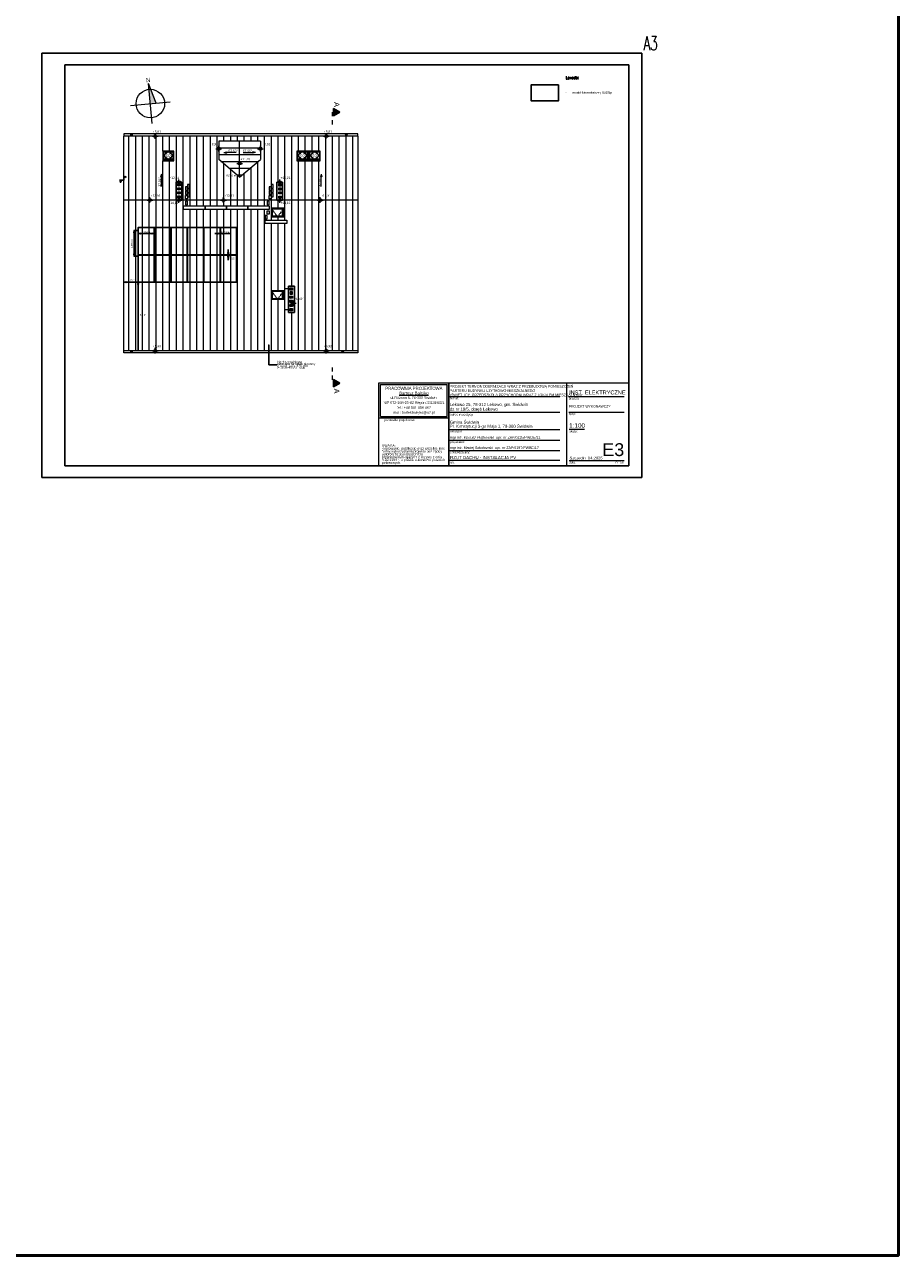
# Model space of a CAD drawing. Extents: x -558982 to 5119495, y -5290134 to 121759.
# Tile 249 of 256: x -386347 to -325164, y -40835 to 45362. Entities that reach past the tile are written whole.
import ezdxf

# ---------------------------------------------------------------- set-up
doc = ezdxf.new("R2010")
doc.units = 0
doc.header["$MEASUREMENT"] = 0
doc.linetypes.add('Dashed', pattern=[564.444447, 282.222223, -282.222223])
doc.linetypes.add('Hidden Line', pattern=[50, 25, -25])
doc.layers.get('0').update_dxf_attribs({"color": 252})
for name, color, linetype in [('$ IE TABELA', 7, 'Continuous'), ('DIMENSIONS', 7, 'Continuous'), ('MODULES', 7, 'Continuous')]:
    doc.layers.add(name, color=color, linetype=linetype)
for name, color, linetype, lineweight in [('$ IE_OPISY', 7, 'Continuous', 25), ('$ IE_SCHEMAT', 7, 'Continuous', 0), ('0_Nr_Pióra__21', 252, 'Continuous', 9), ('Arch dachowki_Nr_Pióra__81', 252, 'Continuous', 9), ('Arch okna_Nr_Pióra__21', 252, 'Continuous', 9), ('Arch okna_Nr_Pióra__41', 252, 'Continuous', 15), ('Arch opisy okien_Nr_Pióra__9', 252, 'Continuous', 13), ('Arch opisy_Nr_Pióra__1', 252, 'Continuous', 25), ('Arch opisy_Nr_Pióra__21', 252, 'Continuous', 9), ('Arch opisy_Nr_Pióra__9', 252, 'Continuous', 13), ('ARCH TABELA_Nr_Pióra__1', 252, 'Continuous', 25), ('ARCH TABELA_Nr_Pióra__21', 252, 'Continuous', 9), ('ARCH TABELA_Nr_Pióra__7', 252, 'Continuous', 13), ('Arch tabelki_Nr_Pióra__21', 252, 'Continuous', 9), ('arch wypelnienia_Nr_Pióra__21', 252, 'Continuous', 9), ('Arch wyposazenie_Nr_Pióra__21', 252, 'Continuous', 9), ('INWENT DACH_Nr_Pióra__21', 252, 'Continuous', 9), ('INWENT DACH_Nr_Pióra__41', 252, 'Continuous', 15), ('INWENT OPISY_Nr_Pióra__21', 252, 'Continuous', 9), ('INWENT OPISY_Nr_Pióra__41', 252, 'Continuous', 15), ('INWENT RURY SPUSTOWE_Nr_Pióra__21', 252, 'Continuous', 9), ('INWENT RZĘDNE_Nr_Pióra__21', 252, 'Continuous', 9), ('INWENT.ŚCIANY_Nr_Pióra__1', 252, 'Continuous', 25), ('Istniejące kominy_Nr_Pióra__21', 252, 'Continuous', 9)]:
    doc.layers.add(name, color=color, linetype=linetype, lineweight=lineweight)
doc.styles.add('GENERATED_STYLE_10', font='arial.ttf')
doc.styles.add('GENERATED_STYLE_2', font='ARIALN.TTF')
doc.styles.add('GENERATED_STYLE_4', font='ARIALN.TTF')
doc.styles.add('GENERATED_STYLE_5', font='ARIALN.TTF')
doc.styles.add('GENERATED_STYLE_7', font='arial.ttf')
doc.styles.add('GENERATED_STYLE_8', font='arial.ttf')
doc.styles.add('GENERATED_STYLE_9', font='arial.ttf')
doc.styles.add('ROMANS', font='romans.shx', dxfattribs={"width": 0.85})
doc.styles.add('Solskiego 3 - PB po popr_CZYSTY$0$GENERATED_STYLE_1', font='txt')
doc.styles.get("Standard").update_dxf_attribs({"font": 'arial.ttf', "bigfont": 'BIGFONT.SHX'})
doc.dimstyles.new('GENERATED_STYLE__7', dxfattribs={"dimtxt": 0.18, "dimasz": 109.44, "dimexe": 0.18, "dimexo": 0.0625, "dimgap": 0.09, "dimtad": 0, "dimtih": 1, "dimtoh": 1, "dimdec": 4, "dimzin": 0, "dimdsep": 46, "dimcen": 0.09, "dimadec": 0, "dimazin": 0, "dimtfac": 1, "dimtdec": 4, "dimtmove": 0, "dimatfit": 3, "dimldrblk": 'ARROWHEAD_11', "dimfxl": 1, "dimtolj": 1, "dimtzin": 0, "dimarcsym": 0})

# ---------------------------------------------------------------- blocks, each defined once
blk = doc.blocks.new('ARROWHEAD_11')
at = {"color": 0, "linetype": 'Continuous', "lineweight": 0}
blk.add_line((0, 0), (-1, 0), dxfattribs=at)
at = {"color": 0, "linetype": 'Continuous', "lineweight": 0, "const_width": 0.25, "flags": 128}
blk.add_lwpolyline([(-0.125, 0, 1), (0.125, 0, 1)], format="xyb", close=True, dxfattribs=at)
blk = doc.blocks.new('a3eee')
at = {"layer": '$ IE TABELA'}
for p, q in [((19730.8, 4176.8), (19730.8, 1206.8)), ((23930.8, 4176.8), (19730.8, 4176.8)), ((23930.8, 1206.8), (23930.8, 4176.8)), ((19890.8, 4096.8), (19890.8, 1286.8)), ((23840.8, 4096.8), (19890.8, 4096.8)), ((23840.8, 1286.8), (23840.8, 4096.8)), ((19730.8, 1206.8), (23930.8, 1206.8)), ((19890.8, 1286.8), (23840.8, 1286.8))]:
    blk.add_line(p, q, dxfattribs=at)
at = {"layer": '$ IE TABELA', "style": 'ROMANS', "width": 0.6168}
blk.add_text('A3', height=100, dxfattribs=at).set_placement((23941.8, 4197.5))

msp = doc.modelspace()

# ---------------------------------------------------------------- hatches: boundary and pattern name
at = {"layer": 'arch wypelnienia_Nr_Pióra__21', "linetype": 'Continuous'}
msp.add_hatch(color=8, dxfattribs=at).paths.add_polyline_path([(-377669, 41229), (-377135, 39871), (-377543, 39834)], flags=0)
at = {"layer": 'INWENT DACH_Nr_Pióra__21', "linetype": 'Continuous'}
for points in [[(-372400, 36398), (-372213, 36448), (-372213, 36348)], [(-370186, 36398), (-370373, 36348), (-370373, 36448)], [(-376773, 34897), (-376723, 34710), (-376823, 34710)], [(-365578, 34897), (-365528, 34710), (-365628, 34710)]]:
    msp.add_hatch(color=8, dxfattribs=at).paths.add_polyline_path(points, flags=0)
at = {"layer": 'INWENT OPISY_Nr_Pióra__21', "linetype": 'Continuous'}
for points in [[(-364272, 39224), (-364708, 38979), (-364708, 39479)], [(-364272, 20241), (-364708, 19997), (-364708, 20497)]]:
    msp.add_hatch(color=8, dxfattribs=at).paths.add_polyline_path(points, flags=0)
at = {"layer": 'INWENT RZĘDNE_Nr_Pióra__21', "linetype": 'Continuous'}
for points in [[(-377201, 37557), (-377301, 37557), (-377294, 37519), (-377272, 37487), (-377240, 37465), (-377201, 37457)], [(-377201, 37557), (-377101, 37557), (-377109, 37596), (-377131, 37628), (-377163, 37650), (-377201, 37657)], [(-365221, 37557), (-365321, 37557), (-365313, 37519), (-365291, 37487), (-365259, 37465), (-365221, 37457)], [(-365221, 37557), (-365121, 37557), (-365128, 37596), (-365150, 37628), (-365183, 37650), (-365221, 37657)], [(-372750, 36674), (-372850, 36674), (-372842, 36636), (-372821, 36603), (-372788, 36582), (-372750, 36574)], [(-372750, 36674), (-372650, 36674), (-372657, 36712), (-372679, 36745), (-372712, 36766), (-372750, 36774)], [(-369836, 36674), (-369936, 36674), (-369929, 36636), (-369907, 36603), (-369875, 36582), (-369836, 36574)], [(-369836, 36674), (-369736, 36674), (-369744, 36712), (-369766, 36745), (-369798, 36766), (-369836, 36774)], [(-371293, 35640), (-371393, 35640), (-371385, 35602), (-371364, 35569), (-371331, 35547), (-371293, 35540)], [(-371293, 35640), (-371193, 35640), (-371201, 35678), (-371222, 35710), (-371255, 35732), (-371293, 35740)], [(-375538, 34326), (-375638, 34326), (-375630, 34288), (-375609, 34255), (-375576, 34234), (-375538, 34226)], [(-375538, 34326), (-375438, 34326), (-375446, 34364), (-375467, 34397), (-375500, 34419), (-375538, 34426)], [(-368478, 34326), (-368578, 34326), (-368570, 34288), (-368549, 34255), (-368516, 34234), (-368478, 34226)], [(-368478, 34326), (-368378, 34326), (-368386, 34364), (-368407, 34397), (-368440, 34419), (-368478, 34426)], [(-377568, 33076), (-377668, 33076), (-377660, 33038), (-377639, 33005), (-377606, 32984), (-377568, 32976)], [(-377568, 33076), (-377468, 33076), (-377476, 33114), (-377497, 33147), (-377530, 33169), (-377568, 33176)], [(-375538, 33076), (-375638, 33076), (-375630, 33038), (-375609, 33005), (-375576, 32984), (-375538, 32976)], [(-375538, 33076), (-375438, 33076), (-375446, 33114), (-375467, 33147), (-375500, 33169), (-375538, 33176)], [(-372422, 33076), (-372522, 33076), (-372515, 33038), (-372493, 33005), (-372461, 32984), (-372422, 32976)], [(-372422, 33076), (-372322, 33076), (-372330, 33114), (-372352, 33147), (-372384, 33169), (-372422, 33176)], [(-368478, 33076), (-368578, 33076), (-368570, 33038), (-368549, 33005), (-368516, 32984), (-368478, 32976)], [(-368478, 33076), (-368378, 33076), (-368386, 33114), (-368407, 33147), (-368440, 33169), (-368478, 33176)], [(-365643, 33076), (-365743, 33076), (-365735, 33038), (-365714, 33005), (-365681, 32984), (-365643, 32976)], [(-365643, 33076), (-365543, 33076), (-365551, 33114), (-365572, 33147), (-365605, 33169), (-365643, 33176)], [(-367533, 25847), (-367433, 25847), (-367440, 25886), (-367462, 25918), (-367495, 25940), (-367533, 25947)], [(-367533, 25847), (-367633, 25847), (-367625, 25809), (-367604, 25777), (-367571, 25755), (-367533, 25747)], [(-377201, 22525), (-377301, 22525), (-377294, 22487), (-377272, 22454), (-377240, 22433), (-377201, 22425)], [(-377201, 22525), (-377101, 22525), (-377109, 22563), (-377131, 22596), (-377163, 22618), (-377201, 22625)], [(-365221, 22525), (-365321, 22525), (-365313, 22487), (-365291, 22454), (-365259, 22433), (-365221, 22425)], [(-365221, 22525), (-365121, 22525), (-365128, 22563), (-365150, 22596), (-365183, 22618), (-365221, 22625)]]:
    msp.add_hatch(color=8, dxfattribs=at).paths.add_polyline_path(points, flags=0)

# ---------------------------------------------------------------- linework, layer by layer
at = {"color": 3, "lineweight": 50}
msp.add_lwpolyline([(-507121, 106506), (-325164, 106506), (-325164, -40835), (-507121, -40835)], close=True, dxfattribs=at)
at = {"layer": 'Arch dachowki_Nr_Pióra__81', "color": 8, "linetype": 'Continuous'}
for p, q in [((-379041, 22525), (-379041, 37557)), ((-378566, 22525), (-378566, 37557)), ((-378091, 22525), (-378091, 37557)), ((-377616, 22525), (-377616, 37557)), ((-377141, 22525), (-377141, 37557)), ((-376666, 36501), (-376666, 37557)), ((-376191, 36501), (-376191, 37557)), ((-375716, 34326), (-375716, 37557)), ((-375241, 22525), (-375241, 37557)), ((-374766, 32662), (-374766, 37557)), ((-374291, 32662), (-374291, 37557)), ((-373816, 32662), (-373816, 37557)), ((-373341, 32662), (-373341, 37557)), ((-372866, 32662), (-372866, 37557)), ((-372391, 37206), (-372391, 37557)), ((-371916, 37206), (-371916, 37557)), ((-371441, 37206), (-371441, 37557)), ((-370966, 37206), (-370966, 37557)), ((-370491, 37206), (-370491, 37557)), ((-370016, 37206), (-370016, 37557)), ((-369541, 32662), (-369541, 37557)), ((-369066, 34155), (-369066, 37557)), ((-368591, 34326), (-368591, 37557)), ((-368116, 31672), (-368116, 37557)), ((-367641, 27056), (-367641, 37557)), ((-367166, 36501), (-367166, 37557)), ((-366691, 36501), (-366691, 37557)), ((-366216, 36501), (-366216, 37557)), ((-365741, 36501), (-365741, 37557)), ((-365266, 22525), (-365266, 37557)), ((-364791, 22525), (-364791, 37557)), ((-364316, 22525), (-364316, 37557)), ((-363841, 22525), (-363841, 37557)), ((-363366, 22525), (-363366, 37557)), ((-372750, 36731), (-369836, 36731)), ((-372750, 36256), (-369836, 36256)), ((-376666, 22525), (-376666, 35816)), ((-376191, 22525), (-376191, 35816)), ((-372597, 35781), (-369990, 35781)), ((-372391, 32662), (-372391, 35608)), ((-370491, 32662), (-370491, 35359)), ((-370016, 32662), (-370016, 35759)), ((-367166, 22525), (-367166, 35816)), ((-366691, 22525), (-366691, 35816)), ((-366216, 22525), (-366216, 35816)), ((-365741, 22525), (-365741, 35816)), ((-372032, 35306), (-370554, 35306)), ((-371916, 32662), (-371916, 35208)), ((-371468, 34831), (-371118, 34831)), ((-371441, 32662), (-371441, 34808)), ((-370966, 32662), (-370966, 34959)), ((-375716, 22525), (-375716, 33076)), ((-369066, 31672), (-369066, 33306)), ((-368591, 32522), (-368591, 33076)), ((-374766, 22525), (-374766, 32412)), ((-374291, 22525), (-374291, 32412)), ((-373816, 22525), (-373816, 32412)), ((-373341, 22525), (-373341, 32412)), ((-372866, 22525), (-372866, 32412)), ((-372391, 22525), (-372391, 32412)), ((-371916, 22525), (-371916, 32412)), ((-371441, 22525), (-371441, 32412)), ((-370966, 22525), (-370966, 32412)), ((-370491, 22525), (-370491, 32412)), ((-370016, 22525), (-370016, 32412)), ((-369541, 22525), (-369541, 32412)), ((-368591, 31672), (-368591, 31902)), ((-369066, 22525), (-369066, 31422)), ((-368591, 26752), (-368591, 31422)), ((-368116, 26876), (-368116, 31422)), ((-368591, 22525), (-368591, 26132)), ((-368116, 22525), (-368116, 25376)), ((-367641, 22525), (-367641, 25196))]:
    msp.add_line(p, q, dxfattribs=at)
at = {"layer": 'Arch okna_Nr_Pióra__21', "color": 8, "linetype": 'Continuous'}
for p, q in [((-369063, 32522), (-368203, 32522)), ((-369063, 31902), (-369063, 32522)), ((-369063, 32499), (-368203, 32499)), ((-369063, 32473), (-368203, 32473)), ((-369063, 31902), (-368203, 31902)), ((-369043, 31902), (-369043, 32473)), ((-369043, 32459), (-368223, 32459)), ((-368983, 31962), (-368983, 32459)), ((-368983, 31962), (-368283, 31962)), ((-368283, 31962), (-368283, 32459)), ((-368223, 31902), (-368223, 32473)), ((-368203, 31902), (-368203, 32522)), ((-369063, 26132), (-369063, 26752)), ((-369063, 26752), (-368203, 26752)), ((-369063, 26729), (-368203, 26729)), ((-368203, 26132), (-368203, 26752)), ((-369063, 26703), (-368203, 26703)), ((-369063, 26132), (-368203, 26132)), ((-369043, 26132), (-369043, 26703)), ((-369043, 26689), (-368223, 26689)), ((-368983, 26192), (-368983, 26689)), ((-368983, 26192), (-368283, 26192)), ((-368283, 26192), (-368283, 26689)), ((-368223, 26132), (-368223, 26703))]:
    msp.add_line(p, q, dxfattribs=at)
at = {"layer": 'Arch okna_Nr_Pióra__21', "color": 8, "linetype": 'Hidden Line'}
for p, q in [((-368633, 31902), (-369043, 32459)), ((-368633, 31902), (-368223, 32459)), ((-368633, 26132), (-369043, 26689)), ((-368633, 26132), (-368223, 26689))]:
    msp.add_line(p, q, dxfattribs=at)
at = {"layer": 'Arch okna_Nr_Pióra__41', "color": 8, "linetype": 'Continuous'}
for p, q in [((-375898, 36501), (-376678, 36501)), ((-376678, 36501), (-376678, 35816)), ((-376618, 35939), (-376618, 36455)), ((-376618, 36455), (-375958, 36455)), ((-375958, 36455), (-375958, 35939)), ((-375898, 35816), (-375898, 36501)), ((-366466, 36501), (-367283, 36501)), ((-367283, 36501), (-367283, 35816)), ((-367223, 35939), (-367223, 36455)), ((-367223, 36455), (-366563, 36455)), ((-366563, 36455), (-366563, 35939)), ((-366503, 35816), (-366503, 36501)), ((-365648, 36501), (-366466, 36501)), ((-366428, 36501), (-366428, 35816)), ((-366368, 35939), (-366368, 36455)), ((-366368, 36455), (-365708, 36455)), ((-365708, 36455), (-365708, 35939)), ((-365648, 35816), (-365648, 36501)), ((-375898, 35893), (-376678, 35893)), ((-376678, 35816), (-375898, 35816)), ((-375958, 35939), (-376618, 35939)), ((-366503, 35893), (-367283, 35893)), ((-367283, 35816), (-366466, 35816)), ((-366563, 35939), (-367223, 35939)), ((-366466, 35816), (-365648, 35816)), ((-365648, 35893), (-366428, 35893)), ((-365708, 35939), (-366368, 35939))]:
    msp.add_line(p, q, dxfattribs=at)
at = {"layer": 'Arch okna_Nr_Pióra__41', "color": 8, "linetype": 'Hidden Line'}
for p, q in [((-376288, 36455), (-376618, 36197)), ((-376288, 36455), (-375958, 36197)), ((-366893, 36455), (-367223, 36197)), ((-366893, 36455), (-366563, 36197)), ((-366038, 36455), (-366368, 36197)), ((-366038, 36455), (-365708, 36197)), ((-376288, 35939), (-376618, 36197)), ((-376288, 35939), (-375958, 36197)), ((-366893, 35939), (-367223, 36197)), ((-366893, 35939), (-366563, 36197)), ((-366038, 35939), (-366368, 36197)), ((-366038, 35939), (-365708, 36197))]:
    msp.add_line(p, q, dxfattribs=at)
at = {"layer": 'Arch opisy_Nr_Pióra__9', "color": 8, "linetype": 'Continuous'}
for centre in [(-376288, 36197), (-366893, 36197), (-366038, 36197)]:
    msp.add_circle(centre, 250, dxfattribs=at)
at = {"layer": 'ARCH TABELA_Nr_Pióra__21', "color": 8, "linetype": 'Continuous'}
for p, q in [((-377418, 38440), (-377669, 41229)), ((-377135, 39871), (-377669, 41229)), ((-378938, 39709), (-376149, 39960))]:
    msp.add_line(p, q, dxfattribs=at)
at = {"layer": 'ARCH TABELA_Nr_Pióra__21', "color": 0, "linetype": 'Continuous'}
for p, q in [((-361535, 14455), (-361535, 20266)), ((-361535, 20266), (-356641, 20266)), ((-361535, 17819), (-361535, 20266)), ((-361535, 20266), (-344035, 20266)), ((-361429, 17926), (-361429, 20160)), ((-361429, 20160), (-356748, 20160)), ((-356748, 17926), (-356748, 20160)), ((-356641, 20266), (-356641, 14455)), ((-356641, 17819), (-356641, 20266)), ((-356641, 14455), (-356641, 19866)), ((-348397, 20266), (-348397, 14455)), ((-344035, 20266), (-344035, 14455)), ((-356569, 19310), (-348869, 19310)), ((-348257, 19310), (-344358, 19310)), ((-356569, 18216), (-348869, 18216)), ((-348240, 18216), (-344358, 18216)), ((-361535, 17819), (-356641, 17819)), ((-361429, 17926), (-356748, 17926)), ((-356569, 17016), (-348869, 17016)), ((-348228, 17033), (-347149, 17033)), ((-356569, 16256), (-348869, 16256)), ((-356569, 15542), (-348869, 15542)), ((-356569, 14855), (-348869, 14855)), ((-348228, 14837), (-345946, 14837)), ((-345946, 14837), (-344358, 14837)), ((-361535, 14455), (-356641, 14455)), ((-344035, 14455), (-356641, 14455))]:
    msp.add_line(p, q, dxfattribs=at)
at = {"layer": 'ARCH TABELA_Nr_Pióra__21', "color": 8, "linetype": 'Continuous'}
msp.add_circle((-377543, 39834), 1000, dxfattribs=at)
at = {"layer": 'Arch wyposazenie_Nr_Pióra__21', "color": 8, "linetype": 'Continuous'}
for p, q in [((-374938, 34005), (-375078, 34005)), ((-375078, 34005), (-375078, 33755)), ((-375078, 33755), (-374938, 33755)), ((-374938, 33706), (-375078, 33706)), ((-375078, 33706), (-375078, 33456)), ((-374938, 34155), (-374938, 33905)), ((-374798, 34155), (-374938, 34155)), ((-374938, 33755), (-374938, 34005)), ((-374938, 33905), (-374798, 33905)), ((-374938, 33855), (-374938, 33605)), ((-374798, 33855), (-374938, 33855)), ((-374938, 33456), (-374938, 33706)), ((-374798, 33905), (-374798, 34155)), ((-374798, 33605), (-374798, 33855)), ((-369078, 34005), (-369218, 34005)), ((-369218, 34005), (-369218, 33755)), ((-369218, 33755), (-369078, 33755)), ((-369078, 33706), (-369218, 33706)), ((-369218, 33706), (-369218, 33456)), ((-369078, 34155), (-369078, 33905)), ((-368938, 34155), (-369078, 34155)), ((-369078, 33755), (-369078, 34005)), ((-369078, 33905), (-368938, 33905)), ((-369078, 33855), (-369078, 33605)), ((-368938, 33855), (-369078, 33855)), ((-369078, 33456), (-369078, 33706)), ((-368938, 33905), (-368938, 34155)), ((-368938, 33605), (-368938, 33855)), ((-375078, 33456), (-374938, 33456)), ((-375078, 33406), (-374938, 33406)), ((-375078, 33156), (-375078, 33406)), ((-374938, 33156), (-375078, 33156)), ((-375078, 32992), (-375078, 32742)), ((-374938, 32992), (-375078, 32992)), ((-374938, 33605), (-374798, 33605)), ((-374938, 33556), (-374938, 33306)), ((-374798, 33556), (-374938, 33556)), ((-374938, 33406), (-374938, 33156)), ((-374938, 33306), (-374798, 33306)), ((-374938, 32742), (-374938, 32992)), ((-374798, 33306), (-374798, 33556)), ((-369353, 32992), (-369353, 32742)), ((-369213, 32992), (-369353, 32992)), ((-369218, 33456), (-369078, 33456)), ((-369218, 33406), (-369078, 33406)), ((-369218, 33156), (-369218, 33406)), ((-369078, 33156), (-369218, 33156)), ((-369213, 32742), (-369213, 32992)), ((-369078, 33605), (-368938, 33605)), ((-369078, 33556), (-369078, 33306)), ((-368938, 33556), (-369078, 33556)), ((-369078, 33406), (-369078, 33156)), ((-369078, 33306), (-368938, 33306)), ((-368938, 33306), (-368938, 33556)), ((-375213, 32412), (-375213, 32662)), ((-375213, 32662), (-373713, 32662)), ((-373713, 32412), (-375213, 32412)), ((-375078, 32742), (-374938, 32742)), ((-373713, 32412), (-373713, 32662)), ((-373713, 32662), (-372213, 32662)), ((-373713, 32662), (-373713, 32412)), ((-372213, 32412), (-373713, 32412)), ((-372213, 32412), (-372213, 32662)), ((-372213, 32662), (-370713, 32662)), ((-372213, 32662), (-372213, 32412)), ((-370713, 32412), (-372213, 32412)), ((-370713, 32662), (-369213, 32662)), ((-370713, 32412), (-370713, 32662)), ((-370713, 32662), (-370713, 32412)), ((-369213, 32412), (-370713, 32412)), ((-369493, 32002), (-369493, 31752)), ((-369353, 32002), (-369493, 32002)), ((-369353, 32742), (-369213, 32742)), ((-369353, 32082), (-369353, 32332)), ((-369353, 32332), (-369213, 32332)), ((-369213, 32082), (-369353, 32082)), ((-369353, 31752), (-369353, 32002)), ((-369213, 32662), (-369213, 32412)), ((-369213, 32332), (-369213, 32082)), ((-369493, 31752), (-369353, 31752)), ((-369493, 31422), (-369493, 31672)), ((-369493, 31672), (-367993, 31672)), ((-367993, 31422), (-369493, 31422)), ((-367993, 31672), (-367993, 31422)), ((-368128, 26876), (-367878, 26876)), ((-368128, 25376), (-368128, 26876)), ((-367878, 26876), (-367878, 25376)), ((-367878, 25376), (-368128, 25376))]:
    msp.add_line(p, q, dxfattribs=at)
at = {"layer": 'DIMENSIONS', "color": 8}
for p, q in [((-379398, 34467), (-379398, 34767)), ((-379398, 34692), (-379248, 34719)), ((-379248, 34666), (-379398, 34692)), ((-379248, 34719), (-379248, 34666)), ((-379398, 34467), (-379698, 34467)), ((-379649, 34317), (-379623, 34467)), ((-379597, 34317), (-379649, 34317)), ((-379623, 34467), (-379597, 34317))]:
    msp.add_line(p, q, dxfattribs=at)
at = {"layer": 'DIMENSIONS', "color": 0}
for points in [[(-378678, 30945), (-378652, 30795), (-378705, 30795), (-378678, 30945)], [(-378399, 30945), (-378699, 30945)], [(-378678, 29157), (-378678, 30945)], [(-378399, 30729), (-378249, 30756), (-378249, 30703), (-378399, 30729)], [(-378399, 30729), (-377266, 30729)], [(-377266, 30729), (-377416, 30703), (-377416, 30756), (-377266, 30729)], [(-373029, 30729), (-371974, 30729)], [(-372654, 30729), (-372804, 30703), (-372804, 30756), (-372654, 30729)], [(-372634, 30729), (-372484, 30756), (-372484, 30703), (-372634, 30729)], [(-378678, 29157), (-378705, 29307), (-378652, 29307), (-378678, 29157)], [(-372084, 29248), (-372111, 29398), (-372058, 29398), (-372084, 29248)], [(-372084, 29623), (-372084, 28868)], [(-378399, 29157), (-378699, 29157)], [(-372084, 29228), (-372058, 29078), (-372111, 29078), (-372084, 29228)], [(-379398, 27325), (-379248, 27352), (-379248, 27299), (-379398, 27325)], [(-379398, 27325), (-378399, 27325)], [(-378399, 27325), (-378549, 27299), (-378549, 27352), (-378399, 27325)], [(-378399, 27325), (-378373, 27175), (-378425, 27175), (-378399, 27325)], [(-378399, 27325), (-378399, 22525)]]:
    msp.add_lwpolyline(points, dxfattribs=at)
at = {"layer": 'INWENT DACH_Nr_Pióra__21', "color": 8, "linetype": 'Continuous'}
for p, q in [((-378888, 37632), (-378948, 37632)), ((-378863, 37657), (-378863, 37717)), ((-378863, 37607), (-378863, 37547)), ((-378838, 37632), (-378778, 37632)), ((-369836, 37206), (-372750, 37206)), ((-372750, 37206), (-372750, 35910)), ((-371293, 34683), (-371293, 37206)), ((-369836, 37206), (-369836, 35910)), ((-363843, 37632), (-363903, 37632)), ((-363818, 37657), (-363818, 37717)), ((-363818, 37607), (-363818, 37547)), ((-363793, 37632), (-363733, 37632)), ((-372400, 36398), (-372213, 36448)), ((-372400, 36398), (-372213, 36348)), ((-372213, 36448), (-372213, 36348)), ((-371532, 36398), (-372213, 36398)), ((-371054, 36398), (-370373, 36398)), ((-370186, 36398), (-370373, 36448)), ((-370373, 36348), (-370373, 36448)), ((-370186, 36398), (-370373, 36348)), ((-371293, 34683), (-372750, 35910)), ((-371293, 34683), (-369836, 35910)), ((-376773, 34897), (-376823, 34710)), ((-376723, 34710), (-376823, 34710)), ((-376773, 34897), (-376723, 34710)), ((-376773, 34030), (-376773, 34710)), ((-365578, 34897), (-365628, 34710)), ((-365528, 34710), (-365628, 34710)), ((-365578, 34897), (-365528, 34710)), ((-365578, 34030), (-365578, 34710)), ((-378888, 22450), (-378948, 22450)), ((-378863, 22475), (-378863, 22535)), ((-378863, 22425), (-378863, 22365)), ((-378838, 22450), (-378778, 22450)), ((-364098, 22450), (-364158, 22450)), ((-364073, 22475), (-364073, 22535)), ((-364073, 22425), (-364073, 22365)), ((-364048, 22450), (-363988, 22450))]:
    msp.add_line(p, q, dxfattribs=at)
for centre in [(-378863, 37632), (-363818, 37632), (-378863, 22450), (-364073, 22450)]:
    msp.add_circle(centre, 55, dxfattribs=at)
at = {"layer": 'INWENT DACH_Nr_Pióra__41', "color": 8, "linetype": 'Continuous'}
for p, q in [((-379398, 22525), (-379398, 37557)), ((-363008, 37557), (-379398, 37557)), ((-363008, 37557), (-363008, 22525)), ((-363008, 33076), (-379398, 33076)), ((-363008, 22525), (-379398, 22525))]:
    msp.add_line(p, q, dxfattribs=at)
at = {"layer": 'INWENT OPISY_Nr_Pióra__41', "color": 8, "linetype": 'Dashed'}
for p, q in [((-364808, 39224), (-364808, 38124)), ((-364808, 21341), (-364808, 20241))]:
    msp.add_line(p, q, dxfattribs=at)
at = {"layer": 'INWENT OPISY_Nr_Pióra__41', "color": 8, "linetype": 'Continuous'}
for p, q in [((-364708, 38979), (-364708, 39479)), ((-364272, 39224), (-364708, 39479)), ((-364708, 38979), (-364272, 39224)), ((-364708, 19997), (-364708, 20497)), ((-364272, 20241), (-364708, 20497)), ((-364708, 19997), (-364272, 20241))]:
    msp.add_line(p, q, dxfattribs=at)
at = {"layer": 'INWENT RURY SPUSTOWE_Nr_Pióra__21', "color": 8, "linetype": 'Continuous'}
for p, q in [((-363008, 37707), (-379398, 37707)), ((-379398, 37707), (-379398, 37557)), ((-363008, 37557), (-363008, 37707)), ((-379398, 22375), (-379398, 22525)), ((-363008, 22525), (-363008, 22375)), ((-363008, 22375), (-379398, 22375))]:
    msp.add_line(p, q, dxfattribs=at)
msp.add_circle((-367668, 25981), 55, dxfattribs=at)
at = {"layer": 'INWENT RZĘDNE_Nr_Pióra__21', "color": 8, "linetype": 'Continuous'}
for p, q in [((-377401, 37557), (-377001, 37557)), ((-377201, 37357), (-377201, 37757)), ((-365421, 37557), (-365021, 37557)), ((-365221, 37357), (-365221, 37757)), ((-372950, 36674), (-372550, 36674)), ((-372750, 36474), (-372750, 36874)), ((-370036, 36674), (-369636, 36674)), ((-369836, 36474), (-369836, 36874)), ((-371493, 35640), (-371093, 35640)), ((-371293, 35440), (-371293, 35840)), ((-375538, 34126), (-375538, 34526)), ((-368478, 34126), (-368478, 34526)), ((-375738, 34326), (-375338, 34326)), ((-368678, 34326), (-368278, 34326)), ((-377768, 33076), (-377368, 33076)), ((-377568, 32876), (-377568, 33276)), ((-375738, 33076), (-375338, 33076)), ((-375538, 32876), (-375538, 33276)), ((-372622, 33076), (-372222, 33076)), ((-372422, 32876), (-372422, 33276)), ((-368678, 33076), (-368278, 33076)), ((-368478, 32876), (-368478, 33276)), ((-365843, 33076), (-365443, 33076)), ((-365643, 32876), (-365643, 33276)), ((-367533, 25647), (-367533, 26047)), ((-367733, 25847), (-367333, 25847)), ((-377401, 22525), (-377001, 22525)), ((-377201, 22325), (-377201, 22725)), ((-365421, 22525), (-365021, 22525)), ((-365221, 22325), (-365221, 22725))]:
    msp.add_line(p, q, dxfattribs=at)
for centre in [(-377201, 37557), (-365221, 37557), (-372750, 36674), (-369836, 36674), (-371293, 35640), (-375538, 34326), (-368478, 34326), (-377568, 33076), (-375538, 33076), (-372422, 33076), (-368478, 33076), (-365643, 33076), (-367533, 25847), (-377201, 22525), (-365221, 22525)]:
    msp.add_circle(centre, 100, dxfattribs=at)
at = {"layer": 'INWENT.ŚCIANY_Nr_Pióra__1', "color": 8, "linetype": 'Continuous'}
for p, q in [((-375738, 34326), (-375738, 33076)), ((-375738, 34326), (-375338, 34326)), ((-375338, 34326), (-375338, 33076)), ((-368678, 34326), (-368678, 33076)), ((-368678, 34326), (-368278, 34326)), ((-368278, 34326), (-368278, 33076)), ((-375338, 33076), (-375738, 33076)), ((-368278, 33076), (-368678, 33076)), ((-367878, 27056), (-367458, 27056)), ((-367878, 27056), (-367878, 25196)), ((-367458, 27056), (-367458, 25196)), ((-367878, 25196), (-367458, 25196))]:
    msp.add_line(p, q, dxfattribs=at)
at = {"layer": 'Istniejące kominy_Nr_Pióra__21', "color": 8, "linetype": 'Continuous'}
for p, q in [((-375613, 34061), (-375613, 34211)), ((-375613, 34211), (-375463, 34211)), ((-375613, 34061), (-375463, 34211)), ((-375463, 34061), (-375613, 34061)), ((-375613, 33781), (-375613, 33931)), ((-375613, 33931), (-375463, 33931)), ((-375613, 33781), (-375463, 33931)), ((-375463, 33781), (-375613, 33781)), ((-375613, 33511), (-375613, 33661)), ((-375613, 33661), (-375463, 33661)), ((-375613, 33511), (-375463, 33661)), ((-375463, 34211), (-375463, 34061)), ((-375463, 33931), (-375463, 33781)), ((-375463, 33661), (-375463, 33511)), ((-368553, 34051), (-368553, 34201)), ((-368553, 34201), (-368403, 34201)), ((-368553, 34051), (-368403, 34201)), ((-368403, 34051), (-368553, 34051)), ((-368553, 33771), (-368553, 33921)), ((-368553, 33921), (-368403, 33921)), ((-368553, 33771), (-368403, 33921)), ((-368403, 33771), (-368553, 33771)), ((-368553, 33501), (-368553, 33651)), ((-368553, 33651), (-368403, 33651)), ((-368553, 33501), (-368403, 33651)), ((-368403, 34201), (-368403, 34051)), ((-368403, 33921), (-368403, 33771)), ((-368403, 33651), (-368403, 33501)), ((-375463, 33511), (-375613, 33511)), ((-375613, 33211), (-375613, 33361)), ((-375613, 33361), (-375463, 33361)), ((-375613, 33211), (-375463, 33361)), ((-375463, 33211), (-375613, 33211)), ((-375463, 33361), (-375463, 33211)), ((-368403, 33501), (-368553, 33501)), ((-368553, 33201), (-368553, 33351)), ((-368553, 33351), (-368403, 33351)), ((-368553, 33201), (-368403, 33351)), ((-368403, 33201), (-368553, 33201)), ((-368403, 33351), (-368403, 33201)), ((-367743, 26776), (-367743, 26926)), ((-367743, 26926), (-367593, 26926)), ((-367743, 26776), (-367593, 26926)), ((-367593, 26776), (-367743, 26776)), ((-367593, 26926), (-367593, 26776)), ((-367593, 26636), (-367743, 26636)), ((-367743, 26636), (-367743, 26486)), ((-367743, 26486), (-367593, 26636)), ((-367743, 26486), (-367593, 26486)), ((-367743, 26196), (-367743, 26346)), ((-367743, 26346), (-367593, 26346)), ((-367743, 26196), (-367593, 26346)), ((-367593, 26196), (-367743, 26196)), ((-367743, 25906), (-367743, 26056)), ((-367743, 26056), (-367593, 26056)), ((-367593, 25906), (-367743, 25906)), ((-367593, 26486), (-367593, 26636)), ((-367593, 26346), (-367593, 26196)), ((-367593, 26056), (-367593, 25906)), ((-367743, 25616), (-367743, 25766)), ((-367743, 25766), (-367593, 25766)), ((-367743, 25616), (-367593, 25766)), ((-367593, 25616), (-367743, 25616)), ((-367743, 25326), (-367743, 25476)), ((-367743, 25476), (-367593, 25476)), ((-367743, 25326), (-367593, 25476)), ((-367593, 25326), (-367743, 25326)), ((-367593, 25766), (-367593, 25616)), ((-367593, 25476), (-367593, 25326))]:
    msp.add_line(p, q, dxfattribs=at)
at = {"layer": 'MODULES', "color": 5}
for points in [[(-348967, 41147), (-348967, 40014), (-350867, 40014), (-350867, 41147), (-348967, 41147)], [(-377266, 29245), (-378399, 29245), (-378399, 31145), (-377266, 31145), (-377266, 29245)], [(-376113, 29245), (-377246, 29245), (-377246, 31145), (-376113, 31145), (-376113, 29245)], [(-374960, 29245), (-376093, 29245), (-376093, 31145), (-374960, 31145), (-374960, 29245)], [(-373807, 29245), (-374940, 29245), (-374940, 31145), (-373807, 31145), (-373807, 29245)], [(-372654, 29245), (-373787, 29245), (-373787, 31145), (-372654, 31145), (-372654, 29245)], [(-371501, 29245), (-372634, 29245), (-372634, 31145), (-371501, 31145), (-371501, 29245)], [(-377266, 27325), (-378399, 27325), (-378399, 29225), (-377266, 29225), (-377266, 27325)], [(-376113, 27325), (-377246, 27325), (-377246, 29225), (-376113, 29225), (-376113, 27325)], [(-374960, 27325), (-376093, 27325), (-376093, 29225), (-374960, 29225), (-374960, 27325)], [(-373807, 27325), (-374940, 27325), (-374940, 29225), (-373807, 29225), (-373807, 27325)], [(-372654, 27325), (-373787, 27325), (-373787, 29225), (-372654, 29225), (-372654, 27325)], [(-371501, 27325), (-372634, 27325), (-372634, 29225), (-371501, 29225), (-371501, 27325)]]:
    msp.add_lwpolyline(points, dxfattribs=at)

# ---------------------------------------------------------------- block references
at = {"layer": '$ IE TABELA', "transparency": 33554687, "xscale": 10, "yscale": 10, "zscale": 10}
msp.add_blockref('a3eee', (-582443, 1587), dxfattribs=at)

# ---------------------------------------------------------------- texts
at = {"layer": '$ IE_OPISY', "color": 7, "insert": (-342818, 41651), "char_height": 200, "width": 11270, "attachment_point": 5, "style": 'ROMANS'}
msp.add_mtext('\\pxql;Leneda:', dxfattribs=at)
at = {"layer": '$ IE_SCHEMAT', "color": 0, "linetype": 'Continuous', "lineweight": 0, "ltscale": 100, "insert": (-345514, 40953), "char_height": 162, "width": 6235.05, "attachment_point": 2, "style": 'Solskiego 3 - PB po popr_CZYSTY$0$GENERATED_STYLE_1'}
msp.add_mtext('\\W0.8;\\P\\pxi-3,l4,qlt4;-^Imoduł fotowoltaiczny 640Wp', dxfattribs=at)
at = {"layer": '0_Nr_Pióra__21', "color": 8, "linetype": 'Continuous', "style": 'GENERATED_STYLE_2'}
for p in [(-372066, 36446), (-371061, 36446)]:
    msp.add_text('57,55°', height=160, dxfattribs=at).set_placement(p)
for p in [(-376821, 34022), (-365626, 34022)]:
    msp.add_text('37,01°', height=160, rotation=90, dxfattribs=at).set_placement(p)
at = {"layer": 'Arch opisy okien_Nr_Pióra__9', "color": 8, "linetype": 'Continuous', "style": 'GENERATED_STYLE_10'}
for p in [(-376139, 36271), (-366744, 36271), (-365889, 36271)]:
    msp.add_text('O3', height=160, rotation=180, dxfattribs=at).set_placement(p)
at = {"layer": 'Arch opisy_Nr_Pióra__1', "color": 8, "linetype": 'Continuous', "style": 'GENERATED_STYLE_5'}
msp.add_text('K', height=100, dxfattribs=at).set_placement((-367710, 25932))
at = {"layer": 'Arch opisy_Nr_Pióra__21', "color": 8, "linetype": 'Continuous', "insert": (-368661, 21531), "char_height": 160, "width": 2319.93, "attachment_point": 4, "line_spacing_factor": 0.490806, "style": 'GENERATED_STYLE_4'}
msp.add_mtext('{blacha powlekana \\Pukładana na rąbek pionowy\\Pz paneli szer. 475 mm\\Pw kolorze RAL 7000}', dxfattribs=at)
at = {"layer": 'ARCH TABELA_Nr_Pióra__1', "color": 0, "linetype": 'Continuous', "insert": (-356569, 19281), "char_height": 180, "attachment_point": 7, "line_spacing_factor": 1.005757, "style": 'GENERATED_STYLE_5'}
msp.add_mtext('{\\pt22543.1;PROJEKT TERMOMODERNIZACJI WRAZ Z PRZEBUDOWĄ POMIESZCZEŃ \\P\\pt22543.1;PARTERU BUDYNKU UŻYTKOWO-MIESZKALNEGO\\P\\pt22543.1;(ŚWIETLICY, PRZEDSZKOLA PRZYCHODNI WRAZ Z LOKALEM MIESZKALNYM)}', dxfattribs=at)
at = {"layer": 'ARCH TABELA_Nr_Pióra__1', "color": 0, "linetype": 'Continuous', "insert": (-356555, 15150), "char_height": 220, "attachment_point": 1, "style": 'GENERATED_STYLE_9'}
msp.add_mtext('RZUT DACHU - INSTALACJA PV', dxfattribs=at)
at = {"layer": 'ARCH TABELA_Nr_Pióra__21', "color": 0, "linetype": 'Continuous', "insert": (-356569, 17060), "char_height": 212.77, "attachment_point": 7, "line_spacing_factor": 0.807442, "style": 'GENERATED_STYLE_7'}
msp.add_mtext('{Gmina Świdwin\\PPl. Konstytucji 3-go Maja 1, 78-300 Świdwin}', dxfattribs=at)
at = {"layer": 'ARCH TABELA_Nr_Pióra__7', "color": 0, "linetype": 'Continuous'}
for s, insert, char_height, attachment_point, line_spacing_factor, style in [('{PRACOWNIA PROJEKTOWA\\P\\LBartosz Balejko}', (-359088, 19995), 212.77, 2, 0.926719, 'GENERATED_STYLE_8'), ('{Lekowo 25, 78-312 Lekowo, gm. Świdwin\\Pdz.nr 19/5, obręb Lekowo}', (-356569, 18260), 212.77, 7, 0.918867, 'GENERATED_STYLE_7'), ('PROJEKT WYKONAWCZY', (-348240, 18712), 170, 1, 0.923713, 'GENERATED_STYLE_7')]:
    msp.add_mtext(s, dxfattribs=dict(at, insert=insert, char_height=char_height, attachment_point=attachment_point, line_spacing_factor=line_spacing_factor, style=style))
at = {"layer": 'ARCH TABELA_Nr_Pióra__7', "color": 0, "linetype": 'Continuous', "style": 'GENERATED_STYLE_7'}
for s, insert, char_height, width, attachment_point, line_spacing_factor in [('{ul.Różana 6, 78-300 Świdwin\\PNIP 672-168-25-82 Regon 331349321\\Ptel.: +48 501 059 462\\Pmail: bartekbalejko@o2.pl}', (-359088, 19333), 180.85, 4680.85, 2, 1.156383), ('{UWAGA:\\PKopiowanie, publikacje oraz wszelkie inne formy wykorzystania projektu bez zgody autorów będą naruszeniem przepisówwynikających z Ustawy z dnia 4.02.1994 r. o prawie autorskim i prawach pokrewnych.}', (-361330, 15965), 170.213, 4483.41, 1, 0.703415)]:
    msp.add_mtext(s, dxfattribs=dict(at, insert=insert, char_height=char_height, width=width, attachment_point=attachment_point, line_spacing_factor=line_spacing_factor))
for s, insert, char_height, attachment_point in [('{temat:}', (-356558, 19273), 159.6, 1), ('{branża:}', (-348246, 19261), 159.6, 1), ('INST. ELEKTRYCZNE', (-348219, 19739), 280, 1), ('{adres inwestycji:}', (-356558, 18140), 159.58, 1), ('{faza:}', (-348228, 18171), 159.6, 1), ('{jednostka projektowa:}', (-361152, 17765), 159.58, 1), ('1:100', (-348221, 17445), 319.2, 1), ('mgr inż. Mariusz Piątkowski  upr. nr ZAP/0125/PWOE/11', (-356571, 16537), 180, 1), ('{inwestor:}', (-356558, 16971), 159.58, 1), ('{skala:}', (-348210, 16969), 159.6, 1), ('sprawdzający:', (-356558, 15505), 159.58, 1), ('mgr inż. Maciej Sokołowski  upr. nr ZAP/0197/PWBE/17', (-356571, 15823), 180, 1), ('{projektant:}', (-356558, 16220), 159.58, 1), ('E3', (-344358, 16046), 900, 3), ('{rys.}', (-356576, 14798), 159.6, 1), ('{data:}', (-348227, 14798), 159.6, 1), ('{Szczecin  04.2025}', (-348189, 15112), 202.13, 1), ('{nr rys.}', (-344966, 14801), 159.6, 1)]:
    msp.add_mtext(s, dxfattribs=dict(at, insert=insert, char_height=char_height, attachment_point=attachment_point))
at = {"layer": 'Arch tabelki_Nr_Pióra__21', "color": 8, "linetype": 'Continuous', "insert": (-377705, 41627), "char_height": 300, "attachment_point": 2, "rotation": 5.14546, "style": 'GENERATED_STYLE_5'}
msp.add_mtext('{N}', dxfattribs=at)
at = {"layer": 'DIMENSIONS', "color": 8}
msp.add_text('15,000 m', height=120, dxfattribs=at).set_placement((-372258, 34730))
at = {"layer": 'DIMENSIONS', "color": 0}
msp.add_text('2,382 m', height=120, rotation=90, dxfattribs=at).set_placement((-378782, 29707))
for s, p in [('1,134 m', (-378163, 30767)), ('0,020 m', (-372634, 30767)), ('0,020 m', (-372047, 28928)), ('1,0 m', (-379063, 27419)), ('6,0 m', (-378275, 24979))]:
    msp.add_text(s, height=120, dxfattribs=at).set_placement(p)
at = {"layer": 'INWENT OPISY_Nr_Pióra__21', "color": 8, "linetype": 'Continuous', "char_height": 380, "attachment_point": 2, "rotation": 270, "style": 'GENERATED_STYLE_5'}
for insert in [(-364301, 39768), (-364301, 19697)]:
    msp.add_mtext('{A}', dxfattribs=dict(at, insert=insert))
at = {"layer": 'INWENT RZĘDNE_Nr_Pióra__21', "color": 8, "char_height": 160, "attachment_point": 7, "style": 'GENERATED_STYLE_2'}
for s, insert in [('{+5,81}', (-377363, 37757)), ('{+5,81}', (-365383, 37757)), ('{+8,91}', (-373363, 36874)), ('{+8,91}', (-369699, 36874)), ('{+11,20}', (-371232, 35840)), ('{+12,21}', (-376206, 34526)), ('{+12,21}', (-368417, 34526)), ('{+13,91}', (-377507, 33276)), ('{+14,12}', (-376276, 32777)), ('{+13,91}', (-372362, 33276)), ('{+14,12}', (-368417, 32777)), ('{+13,91}', (-365582, 33276)), ('{+10,04}', (-367472, 26047)), ('{+5,93}', (-377363, 22725)), ('{+5,93}', (-365383, 22725))]:
    msp.add_mtext(s, dxfattribs=dict(at, insert=insert))

# ---------------------------------------------------------------- leaders
at = {"layer": 'Arch opisy_Nr_Pióra__21', "color": 8, "linetype": 'Continuous', "annotation_type": 0, "has_hookline": 1, "hookline_direction": 0, "text_width": 2219}
msp.add_leader([(-369253, 22943), (-369253, 21532), (-368661, 21531)], dimstyle='GENERATED_STYLE__7', dxfattribs=at)

doc.saveas('drawing.dxf')
